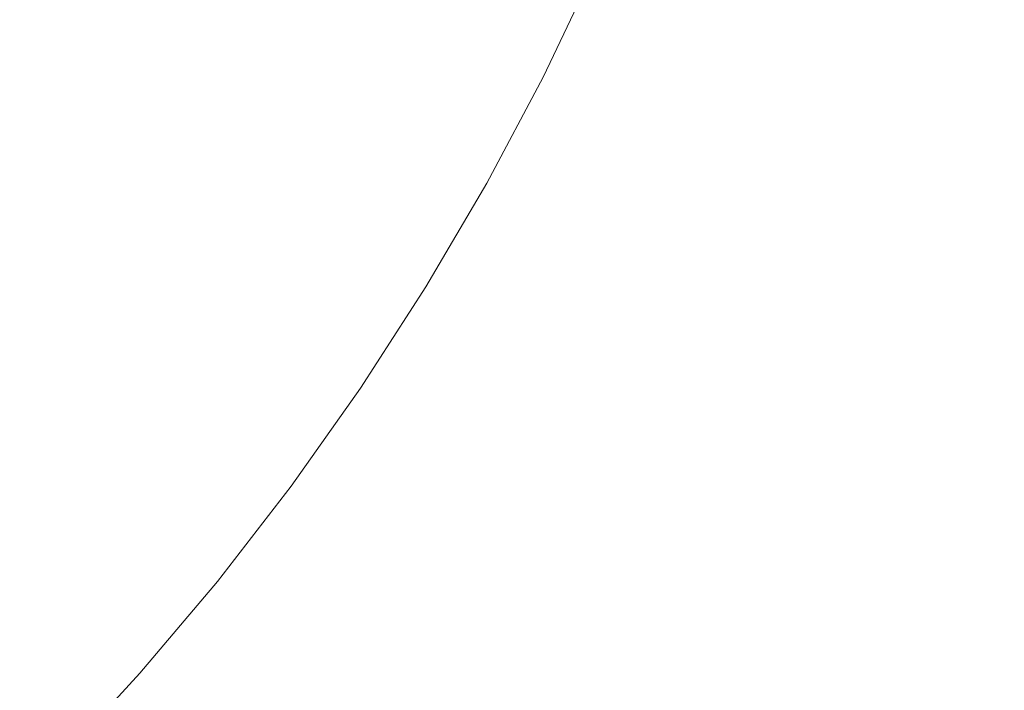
# Model space of a CAD drawing. Header units: centimetres. Extents: x -25.9 to 27.4, y -21.7 to -19.9.
# Tile 129 of 202: x 9.525 to 9.6292, y -21.36 to -21.289. Entities that reach past the tile are written whole.
import ezdxf

# ---------------------------------------------------------------- set-up
doc = ezdxf.new("R2010")
doc.units = ezdxf.units.CM
doc.header["$LTSCALE"] = 2.54
doc.layers.add('Lucido design-1', color=7, linetype='Continuous')

# ---------------------------------------------------------------- blocks, each defined once
blk = doc.blocks.new('Gruppo-5-1')
at = {"color": 7, "linetype": 'Continuous', "lineweight": 9}
blk.add_3dface([(-25.78748, -19.96, 876.42138), (-25.78748, -21.56, 876.42138), (27.31252, -21.56, 876.42138), (27.31252, -19.96, 876.42138)], dxfattribs=at)
for points, invisible_edges in [([(27.31252, -19.96, 875.62138), (27.31252, -21.56, 875.62138), (9.61144, -21.18544, 875.62138), (9.61225, -21.17273, 875.62138)], 10), ([(9.61009, -21.19811, 875.62138), (9.61144, -21.18544, 875.62138), (27.31252, -21.56, 875.62138)], 10), ([(27.31252, -21.56, 875.62138), (9.6082, -21.2107, 875.62138), (9.61009, -21.19811, 875.62138)], 9), ([(27.31252, -21.56, 875.62138), (9.60579, -21.2232, 875.62138), (9.6082, -21.2107, 875.62138)], 9), ([(9.60284, -21.23559, 875.62138), (9.60579, -21.2232, 875.62138), (27.31252, -21.56, 875.62138)], 10), ([(27.31252, -21.56, 875.62138), (9.59937, -21.24785, 875.62138), (9.60284, -21.23559, 875.62138)], 9), ([(9.59538, -21.25994, 875.62138), (9.59937, -21.24785, 875.62138), (27.31252, -21.56, 875.62138)], 10), ([(9.59089, -21.27186, 875.62138), (9.59538, -21.25994, 875.62138), (27.31252, -21.56, 875.62138)], 10), ([(27.31252, -21.56, 875.62138), (9.58589, -21.28357, 875.62138), (9.59089, -21.27186, 875.62138)], 9), ([(9.5744, -21.27838, 875.62218), (9.56914, -21.28939, 875.62218), (9.56549, -21.28754, 875.62279), (9.57067, -21.27669, 875.62279)], 15), ([(9.55123, -21.28036, 875.62687), (9.54591, -21.29038, 875.62687), (9.54253, -21.28849, 875.62829), (9.54778, -21.27862, 875.62829)], 15), ([(9.57815, -21.28007, 875.62174), (9.57281, -21.29124, 875.62174), (9.56914, -21.28939, 875.62218), (9.5744, -21.27838, 875.62218)], 15), ([(9.52967, -21.28131, 875.63552), (9.52433, -21.29042, 875.63552), (9.52137, -21.28859, 875.63769), (9.52664, -21.27961, 875.63769)], 15), ([(9.58191, -21.28177, 875.62148), (9.5765, -21.2931, 875.62148), (9.57281, -21.29124, 875.62174), (9.57815, -21.28007, 875.62174)], 15), ([(9.53278, -21.28305, 875.63349), (9.52736, -21.29228, 875.63349), (9.52433, -21.29042, 875.63552), (9.52967, -21.28131, 875.63552)], 15), ([(9.55473, -21.28212, 875.6256), (9.54933, -21.29229, 875.6256), (9.54591, -21.29038, 875.62687), (9.55123, -21.28036, 875.62687)], 15), ([(9.55828, -21.28391, 875.6245), (9.5528, -21.29423, 875.6245), (9.54933, -21.29229, 875.6256), (9.55473, -21.28212, 875.6256)], 15), ([(9.58589, -21.28357, 875.62138), (9.5804, -21.29506, 875.62138), (9.5765, -21.2931, 875.62148), (9.58191, -21.28177, 875.62148)], 14), ([(9.53597, -21.28483, 875.63161), (9.53047, -21.2942, 875.63161), (9.52736, -21.29228, 875.63349), (9.53278, -21.28305, 875.63349)], 15), ([(9.56187, -21.28572, 875.62356), (9.55631, -21.29619, 875.62356), (9.5528, -21.29423, 875.6245), (9.55828, -21.28391, 875.6245)], 15), ([(9.5804, -21.29506, 875.62138), (9.58589, -21.28357, 875.62138), (27.31252, -21.56, 875.62138)], 10), ([(9.53922, -21.28664, 875.62987), (9.53364, -21.29615, 875.62987), (9.53047, -21.2942, 875.63161), (9.53597, -21.28483, 875.63161)], 15), ([(9.56549, -21.28754, 875.62279), (9.55985, -21.29817, 875.62279), (9.55631, -21.29619, 875.62356), (9.56187, -21.28572, 875.62356)], 15), ([(9.54253, -21.28849, 875.62829), (9.53687, -21.29814, 875.62829), (9.53364, -21.29615, 875.62987), (9.53922, -21.28664, 875.62987)], 15), ([(9.56914, -21.28939, 875.62218), (9.56342, -21.30016, 875.62218), (9.55985, -21.29817, 875.62279), (9.56549, -21.28754, 875.62279)], 15), ([(9.54591, -21.29038, 875.62687), (9.54016, -21.30017, 875.62687), (9.53687, -21.29814, 875.62829), (9.54253, -21.28849, 875.62829)], 15), ([(9.57281, -21.29124, 875.62174), (9.56701, -21.30217, 875.62174), (9.56342, -21.30016, 875.62218), (9.56914, -21.28939, 875.62218)], 15), ([(9.52736, -21.29228, 875.63349), (9.52155, -21.30128, 875.63349), (9.5186, -21.29929, 875.63552), (9.52433, -21.29042, 875.63552)], 15), ([(9.54933, -21.29229, 875.6256), (9.5435, -21.30222, 875.6256), (9.54016, -21.30017, 875.62687), (9.54591, -21.29038, 875.62687)], 15), ([(9.5765, -21.2931, 875.62148), (9.57062, -21.30418, 875.62148), (9.56701, -21.30217, 875.62174), (9.57281, -21.29124, 875.62174)], 15), ([(9.53047, -21.2942, 875.63161), (9.52458, -21.30333, 875.63161), (9.52155, -21.30128, 875.63349), (9.52736, -21.29228, 875.63349)], 15), ([(9.5528, -21.29423, 875.6245), (9.54688, -21.3043, 875.6245), (9.5435, -21.30222, 875.6256), (9.54933, -21.29229, 875.6256)], 15), ([(9.5804, -21.29506, 875.62138), (9.57442, -21.30631, 875.62138), (9.57062, -21.30418, 875.62148), (9.5765, -21.2931, 875.62148)], 14), ([(9.53364, -21.29615, 875.62987), (9.52766, -21.30541, 875.62987), (9.52458, -21.30333, 875.63161), (9.53047, -21.2942, 875.63161)], 15), ([(9.55631, -21.29619, 875.62356), (9.55031, -21.30641, 875.62356), (9.54688, -21.3043, 875.6245), (9.5528, -21.29423, 875.6245)], 15), ([(9.57442, -21.30631, 875.62138), (9.5804, -21.29506, 875.62138), (27.31252, -21.56, 875.62138)], 10), ([(9.53687, -21.29814, 875.62829), (9.53081, -21.30754, 875.62829), (9.52766, -21.30541, 875.62987), (9.53364, -21.29615, 875.62987)], 15), ([(9.55985, -21.29817, 875.62279), (9.55376, -21.30854, 875.62279), (9.55031, -21.30641, 875.62356), (9.55631, -21.29619, 875.62356)], 15), ([(9.54016, -21.30017, 875.62687), (9.53401, -21.3097, 875.62687), (9.53081, -21.30754, 875.62829), (9.53687, -21.29814, 875.62829)], 15), ([(9.56342, -21.30016, 875.62218), (9.55724, -21.31068, 875.62218), (9.55376, -21.30854, 875.62279), (9.55985, -21.29817, 875.62279)], 15), ([(9.5435, -21.30222, 875.6256), (9.53726, -21.3119, 875.6256), (9.53401, -21.3097, 875.62687), (9.54016, -21.30017, 875.62687)], 15), ([(9.56701, -21.30217, 875.62174), (9.56075, -21.31284, 875.62174), (9.55724, -21.31068, 875.62218), (9.56342, -21.30016, 875.62218)], 15), ([(9.54688, -21.3043, 875.6245), (9.54055, -21.31412, 875.6245), (9.53726, -21.3119, 875.6256), (9.5435, -21.30222, 875.6256)], 15), ([(9.57062, -21.30418, 875.62148), (9.56426, -21.31501, 875.62148), (9.56075, -21.31284, 875.62174), (9.56701, -21.30217, 875.62174)], 15), ([(9.52766, -21.30541, 875.62987), (9.5213, -21.31441, 875.62987), (9.5183, -21.3122, 875.63161), (9.52458, -21.30333, 875.63161)], 15), ([(9.55031, -21.30641, 875.62356), (9.54388, -21.31637, 875.62356), (9.54055, -21.31412, 875.6245), (9.54688, -21.3043, 875.6245)], 15), ([(9.57442, -21.30631, 875.62138), (9.56798, -21.31729, 875.62138), (9.56426, -21.31501, 875.62148), (9.57062, -21.30418, 875.62148)], 14), ([(9.53081, -21.30754, 875.62829), (9.52435, -21.31667, 875.62829), (9.5213, -21.31441, 875.62987), (9.52766, -21.30541, 875.62987)], 15), ([(27.31252, -21.56, 875.62138), (9.56798, -21.31729, 875.62138), (9.57442, -21.30631, 875.62138)], 9), ([(9.55376, -21.30854, 875.62279), (9.54724, -21.31864, 875.62279), (9.54388, -21.31637, 875.62356), (9.55031, -21.30641, 875.62356)], 15), ([(9.53401, -21.3097, 875.62687), (9.52746, -21.31897, 875.62687), (9.52435, -21.31667, 875.62829), (9.53081, -21.30754, 875.62829)], 15), ([(9.55724, -21.31068, 875.62218), (9.55063, -21.32093, 875.62218), (9.54724, -21.31864, 875.62279), (9.55376, -21.30854, 875.62279)], 15), ([(9.53726, -21.3119, 875.6256), (9.53061, -21.3213, 875.6256), (9.52746, -21.31897, 875.62687), (9.53401, -21.3097, 875.62687)], 15), ([(9.56075, -21.31284, 875.62174), (9.55404, -21.32324, 875.62174), (9.55063, -21.32093, 875.62218), (9.55724, -21.31068, 875.62218)], 15), ([(9.54055, -21.31412, 875.6245), (9.5338, -21.32366, 875.6245), (9.53061, -21.3213, 875.6256), (9.53726, -21.3119, 875.6256)], 15), ([(9.56426, -21.31501, 875.62148), (9.55746, -21.32555, 875.62148), (9.55404, -21.32324, 875.62174), (9.56075, -21.31284, 875.62174)], 15), ([(9.54388, -21.31637, 875.62356), (9.53703, -21.32605, 875.62356), (9.5338, -21.32366, 875.6245), (9.54055, -21.31412, 875.6245)], 15), ([(9.56798, -21.31729, 875.62138), (9.56107, -21.32799, 875.62138), (9.55746, -21.32555, 875.62148), (9.56426, -21.31501, 875.62148)], 14), ([(9.52746, -21.31897, 875.62687), (9.52051, -21.32795, 875.62687), (9.51751, -21.32552, 875.62829), (9.52435, -21.31667, 875.62829)], 15), ([(9.54724, -21.31864, 875.62279), (9.54029, -21.32846, 875.62279), (9.53703, -21.32605, 875.62356), (9.54388, -21.31637, 875.62356)], 15), ([(9.56107, -21.32799, 875.62138), (9.56798, -21.31729, 875.62138), (27.31252, -21.56, 875.62138)], 10), ([(9.55063, -21.32093, 875.62218), (9.54358, -21.33089, 875.62218), (9.54029, -21.32846, 875.62279), (9.54724, -21.31864, 875.62279)], 15), ([(9.53061, -21.3213, 875.6256), (9.52357, -21.33041, 875.6256), (9.52051, -21.32795, 875.62687), (9.52746, -21.31897, 875.62687)], 15), ([(9.55404, -21.32324, 875.62174), (9.54689, -21.33334, 875.62174), (9.54358, -21.33089, 875.62218), (9.55063, -21.32093, 875.62218)], 15), ([(9.5338, -21.32366, 875.6245), (9.52666, -21.3329, 875.6245), (9.52357, -21.33041, 875.6256), (9.53061, -21.3213, 875.6256)], 15), ([(9.53703, -21.32605, 875.62356), (9.52978, -21.33543, 875.62356), (9.52666, -21.3329, 875.6245), (9.5338, -21.32366, 875.6245)], 15), ([(9.55746, -21.32555, 875.62148), (9.55021, -21.3358, 875.62148), (9.54689, -21.33334, 875.62174), (9.55404, -21.32324, 875.62174)], 15), ([(9.54029, -21.32846, 875.62279), (9.53294, -21.33798, 875.62279), (9.52978, -21.33543, 875.62356), (9.53703, -21.32605, 875.62356)], 15), ([(9.56107, -21.32799, 875.62138), (9.55372, -21.33839, 875.62138), (9.55021, -21.3358, 875.62148), (9.55746, -21.32555, 875.62148)], 14), ([(27.31252, -21.56, 875.62138), (9.55372, -21.33839, 875.62138), (9.56107, -21.32799, 875.62138)], 9), ([(9.54358, -21.33089, 875.62218), (9.53612, -21.34055, 875.62218), (9.53294, -21.33798, 875.62279), (9.54029, -21.32846, 875.62279)], 15), ([(9.52666, -21.3329, 875.6245), (9.51913, -21.34184, 875.6245), (9.51614, -21.33921, 875.6256), (9.52357, -21.33041, 875.6256)], 15), ([(9.54689, -21.33334, 875.62174), (9.53932, -21.34313, 875.62174), (9.53612, -21.34055, 875.62218), (9.54358, -21.33089, 875.62218)], 15), ([(9.52978, -21.33543, 875.62356), (9.52214, -21.34449, 875.62356), (9.51913, -21.34184, 875.6245), (9.52666, -21.3329, 875.6245)], 15), ([(9.55021, -21.3358, 875.62148), (9.54254, -21.34573, 875.62148), (9.53932, -21.34313, 875.62174), (9.54689, -21.33334, 875.62174)], 15), ([(9.53294, -21.33798, 875.62279), (9.52519, -21.34717, 875.62279), (9.52214, -21.34449, 875.62356), (9.52978, -21.33543, 875.62356)], 15), ([(9.55372, -21.33839, 875.62138), (9.54593, -21.34847, 875.62138), (9.54254, -21.34573, 875.62148), (9.55021, -21.3358, 875.62148)], 14), ([(9.53612, -21.34055, 875.62218), (9.52826, -21.34987, 875.62218), (9.52519, -21.34717, 875.62279), (9.53294, -21.33798, 875.62279)], 15), ([(9.54593, -21.34847, 875.62138), (9.55372, -21.33839, 875.62138), (27.31252, -21.56, 875.62138)], 10), ([(9.53932, -21.34313, 875.62174), (9.53135, -21.35259, 875.62174), (9.52826, -21.34987, 875.62218), (9.53612, -21.34055, 875.62218)], 15), ([(9.54254, -21.34573, 875.62148), (9.53445, -21.35532, 875.62148), (9.53135, -21.35259, 875.62174), (9.53932, -21.34313, 875.62174)], 15), ([(9.52519, -21.34717, 875.62279), (9.51705, -21.35603, 875.62279), (9.51412, -21.35322, 875.62356), (9.52214, -21.34449, 875.62356)], 15), ([(9.54593, -21.34847, 875.62138), (9.53772, -21.3582, 875.62138), (9.53445, -21.35532, 875.62148), (9.54254, -21.34573, 875.62148)], 14), ([(9.52826, -21.34987, 875.62218), (9.52, -21.35886, 875.62218), (9.51705, -21.35603, 875.62279), (9.52519, -21.34717, 875.62279)], 15), ([(9.53772, -21.3582, 875.62138), (9.54593, -21.34847, 875.62138), (27.31252, -21.56, 875.62138)], 10), ([(9.53135, -21.35259, 875.62174), (9.52297, -21.36171, 875.62174), (9.52, -21.35886, 875.62218), (9.52826, -21.34987, 875.62218)], 15), ([(9.53445, -21.35532, 875.62148), (9.52596, -21.36456, 875.62148), (9.52297, -21.36171, 875.62174), (9.53135, -21.35259, 875.62174)], 15), ([(9.53772, -21.3582, 875.62138), (9.52911, -21.36758, 875.62138), (9.52596, -21.36456, 875.62148), (9.53445, -21.35532, 875.62148)], 14), ([(27.31252, -21.56, 875.62138), (9.52911, -21.36758, 875.62138), (9.53772, -21.3582, 875.62138)], 9)]:
    blk.add_3dface(points, dxfattribs=dict(at, invisible_edges=invisible_edges))

msp = doc.modelspace()

# ---------------------------------------------------------------- block references
at = {"layer": 'Lucido design-1', "color": 7}
msp.add_blockref('Gruppo-5-1', (0, 0), dxfattribs=at)

doc.saveas('drawing.dxf')
